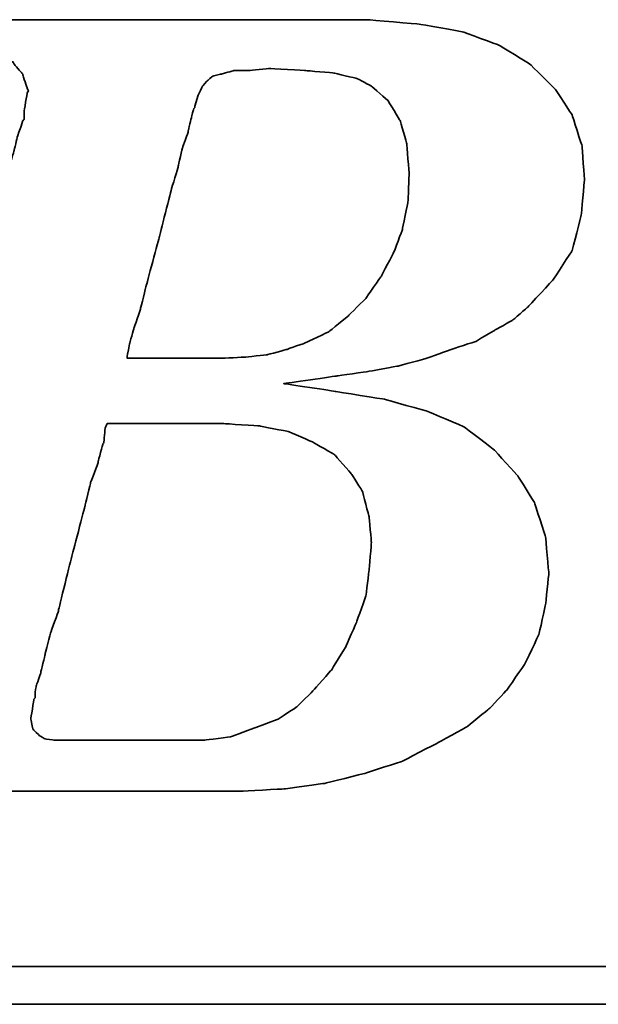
# Model space of a CAD drawing. Extents: x 44 to 247, y 49 to 160.
# Tile 30 of 49: x 174.08 to 176.21, y 112.29 to 115.91. Entities that reach past the tile are written whole.
import ezdxf

# ---------------------------------------------------------------- set-up
doc = ezdxf.new("R2010")
doc.units = 0
doc.header["$MEASUREMENT"] = 0
doc.layers.add('DIM', color=4, linetype='CONTINUOUS')
doc.layers.add('layer 1', color=7, linetype='CONTINUOUS')

# ---------------------------------------------------------------- blocks, each defined once
blk = doc.blocks.new('TBI MOTION logo(完整正式版)')
at = {"layer": 'layer 1', "color": 22, "lineweight": 35}
for points, knots in [([(-64.65375, -6.86375), (-64.65375, -6.86375), (-64.84375, -7.29625), (-64.84375, -7.29625), (-64.84375, -7.29625), (-64.84375, -7.29625), (-64.86875, -7.34375), (-64.86875, -7.34375), (-64.86875, -7.34375), (-64.86875, -7.34375), (-64.86875, -7.36875), (-64.86875, -7.36875), (-64.86875, -7.36875), (-64.86875, -7.36875), (-65.15375, -7.65375), (-65.15375, -7.65375), (-65.15375, -7.65375), (-65.15375, -7.65375), (-65.17875, -7.65375), (-65.17875, -7.65375), (-65.17875, -7.65375), (-65.17875, -7.65375), (-65.20375, -7.67875), (-65.20375, -7.67875), (-65.20375, -7.67875), (-65.20375, -7.67875), (-65.58875, -7.87125), (-65.58875, -7.87125), (-65.58875, -7.87125), (-65.58875, -7.87125), (-65.63375, -7.87125), (-65.63375, -7.87125), (-65.63375, -7.87125), (-65.63375, -7.87125), (-65.65875, -7.89375), (-65.65875, -7.89375), (-65.65875, -7.89375), (-65.65875, -7.89375), (-66.09375, -7.94375), (-66.09375, -7.94375), (-66.09375, -7.94375), (-66.09375, -7.94375), (-66.11375, -7.94375), (-66.11375, -7.94375), (-66.11375, -7.94375), (-66.11375, -7.94375), (-66.16375, -7.94375), (-66.16375, -7.94375), (-66.16375, -7.94375), (-66.16375, -7.94375), (-66.30875, -7.94375), (-66.30875, -7.94375), (-66.30875, -7.94375), (-66.30875, -7.94375), (-66.69375, -7.94375), (-66.69375, -7.94375), (-66.69375, -7.94375), (-66.69375, -7.94375), (-67.07375, -7.94375), (-67.07375, -7.94375), (-67.07375, -7.94375), (-67.07375, -7.94375), (-67.12375, -7.94375), (-67.12375, -7.94375), (-67.12375, -7.94375), (-67.12375, -7.94375), (-67.12375, -7.96625), (-67.12375, -7.96625), (-67.12375, -7.96625), (-67.12375, -7.96625), (-67.14875, -7.99125), (-67.14875, -7.99125), (-67.14875, -7.99125), (-67.14875, -7.99125), (-67.24375, -8.34875), (-67.24375, -8.34875), (-67.24375, -8.34875), (-67.24375, -8.34875), (-67.31375, -8.68625), (-67.31375, -8.68625), (-67.31375, -8.68625), (-67.31375, -8.68625), (-67.26875, -8.68625), (-67.26875, -8.68625), (-67.26875, -8.68625), (-67.26875, -8.68625), (-67.07375, -8.68625), (-67.07375, -8.68625), (-67.07375, -8.68625), (-67.07375, -8.68625), (-66.54875, -8.68625), (-66.54875, -8.68625), (-66.54875, -8.68625), (-66.54875, -8.68625), (-65.82625, -8.68625), (-65.82625, -8.68625), (-65.82625, -8.68625), (-65.82625, -8.68625), (-65.01375, -8.68625), (-65.01375, -8.68625), (-65.01375, -8.68625), (-65.01375, -8.68625), (-64.05375, -8.68625), (-64.05375, -8.68625), (-64.05375, -8.68625), (-64.05375, -8.68625), (-62.08375, -8.68625), (-62.08375, -8.68625), (-62.08375, -8.68625), (-62.08375, -8.68625), (-60.06875, -8.68625), (-60.06875, -8.68625), (-60.06875, -8.68625), (-60.06875, -8.68625), (-59.10875, -8.68625), (-59.10875, -8.68625), (-59.10875, -8.68625), (-59.10875, -8.68625), (-58.29375, -8.68625), (-58.29375, -8.68625), (-58.29375, -8.68625), (-58.29375, -8.68625), (-57.57375, -8.68625), (-57.57375, -8.68625), (-57.57375, -8.68625), (-57.57375, -8.68625), (-57.04875, -8.68625), (-57.04875, -8.68625), (-57.04875, -8.68625), (-57.04875, -8.68625), (-56.85375, -8.68625), (-56.85375, -8.68625), (-56.85375, -8.68625), (-56.85375, -8.68625), (-56.70875, -8.68625), (-56.70875, -8.68625), (-56.70875, -8.68625), (-56.70875, -8.68625), (-56.61375, -8.68625), (-56.61375, -8.68625), (-56.61375, -8.68625), (-56.61375, -8.68625), (-56.56875, -8.68625), (-56.56875, -8.68625), (-56.56875, -8.68625), (-56.56875, -8.68625), (-55.65375, -8.63875), (-55.65375, -8.63875), (-55.65375, -8.63875), (-55.65375, -8.63875), (-54.76875, -8.51875), (-54.76875, -8.51875), (-54.76875, -8.51875), (-54.76875, -8.51875), (-53.90375, -8.30375), (-53.90375, -8.30375), (-53.90375, -8.30375), (-53.90375, -8.30375), (-53.08875, -8.03875), (-53.08875, -8.03875), (-53.08875, -8.03875), (-53.08875, -8.03875), (-52.34375, -7.65375), (-52.34375, -7.65375), (-52.34375, -7.65375), (-52.34375, -7.65375), (-51.69875, -7.29625), (-51.69875, -7.29625), (-51.69875, -7.29625), (-51.69875, -7.29625), (-51.21875, -6.91125), (-51.21875, -6.91125), (-51.21875, -6.91125), (-51.21875, -6.91125), (-50.83375, -6.50375), (-50.83375, -6.50375), (-50.83375, -6.50375), (-50.83375, -6.50375), (-50.44875, -5.94875), (-50.44875, -5.94875), (-50.44875, -5.94875), (-50.44875, -5.94875), (-50.13875, -5.30375), (-50.13875, -5.30375), (-50.13875, -5.30375), (-50.13875, -5.30375), (-49.99375, -4.65375), (-49.99375, -4.65375), (-49.99375, -4.65375), (-49.99375, -4.65375), (-49.92375, -3.98375), (-49.92375, -3.98375), (-49.92375, -3.98375), (-49.92375, -3.98375), (-49.99375, -3.19374), (-49.99375, -3.19374), (-49.99375, -3.19374), (-49.99375, -3.19374), (-50.23374, -2.44874), (-50.23374, -2.44874), (-50.23374, -2.44874), (-50.23374, -2.44874), (-50.59375, -1.87374), (-50.59375, -1.87374), (-50.59375, -1.87374), (-50.59375, -1.87374), (-51.09875, -1.31874), (-51.09875, -1.31874), (-51.09875, -1.31874), (-51.09875, -1.31874), (-51.74375, -0.81875), (-51.74375, -0.81875), (-51.74375, -0.81875), (-51.74375, -0.81875), (-52.53875, -0.48125), (-52.53875, -0.48125), (-52.53875, -0.48125), (-52.53875, -0.48125), (-53.47375, -0.21875), (-53.47375, -0.21875), (-53.47375, -0.21875), (-53.47375, -0.21875), (-54.52875, -0.04874), (-54.52875, -0.04874), (-54.52875, -0.04874), (-54.52875, -0.04874), (-55.65375, 0.12125), (-55.65375, 0.12125), (-55.65375, 0.12125), (-55.65375, 0.12125), (-54.50375, 0.28624), (-54.50375, 0.28624), (-54.50375, 0.28624), (-54.50375, 0.28624), (-53.83375, 0.38124), (-53.83375, 0.38124), (-53.83375, 0.38124), (-53.83375, 0.38124), (-53.18375, 0.50125), (-53.18375, 0.50125), (-53.18375, 0.50125), (-53.18375, 0.50125), (-52.55875, 0.66874), (-52.55875, 0.66874), (-52.55875, 0.66874), (-52.55875, 0.66874), (-52.03375, 0.86124), (-52.03375, 0.86124), (-52.03375, 0.86124), (-52.03375, 0.86124), (-51.50374, 1.03124), (-51.50374, 1.03124), (-51.50374, 1.03124), (-51.50374, 1.03124), (-51.09875, 1.27125), (-51.09875, 1.27125), (-51.09875, 1.27125), (-51.09875, 1.27125), (-50.71375, 1.48624), (-50.71375, 1.48624), (-50.71375, 1.48624), (-50.71375, 1.48624), (-50.37625, 1.77625), (-50.37625, 1.77625), (-50.37625, 1.77625), (-50.37625, 1.77625), (-49.82375, 2.37625), (-49.82375, 2.37625), (-49.82375, 2.37625), (-49.82375, 2.37625), (-49.41875, 2.99625), (-49.41875, 2.99625), (-49.41875, 2.99625), (-49.41875, 2.99625), (-49.22375, 3.76625), (-49.22375, 3.76625), (-49.22375, 3.76625), (-49.22375, 3.76625), (-49.15375, 4.50874), (-49.15375, 4.50874), (-49.15375, 4.50874), (-49.15375, 4.50874), (-49.20375, 5.25125), (-49.20375, 5.25125), (-49.20375, 5.25125), (-49.20375, 5.25125), (-49.41875, 5.92625), (-49.41875, 5.92625), (-49.41875, 5.92625), (-49.41875, 5.92625), (-49.77875, 6.47625), (-49.77875, 6.47625), (-49.77875, 6.47625), (-49.77875, 6.47625), (-50.33125, 7.02624), (-50.33125, 7.02624), (-50.33125, 7.02624), (-50.33125, 7.02624), (-51.00125, 7.43625), (-51.00125, 7.43625), (-51.00125, 7.43625), (-51.00125, 7.43625), (-51.79375, 7.72625), (-51.79375, 7.72625), (-51.79375, 7.72625), (-51.79375, 7.72625), (-52.72875, 7.89124), (-52.72875, 7.89124), (-52.72875, 7.89124), (-52.72875, 7.89124), (-53.83375, 7.98625), (-53.83375, 7.98625), (-53.83375, 7.98625), (-53.83375, 7.98625), (-53.92875, 7.98625), (-53.92875, 7.98625), (-53.92875, 7.98625), (-53.92875, 7.98625), (-54.26375, 7.98625), (-54.26375, 7.98625), (-54.26375, 7.98625), (-54.26375, 7.98625), (-54.74375, 7.98625), (-54.74375, 7.98625), (-54.74375, 7.98625), (-54.74375, 7.98625), (-55.36875, 7.98625), (-55.36875, 7.98625), (-55.36875, 7.98625), (-55.36875, 7.98625), (-56.13375, 7.98625), (-56.13375, 7.98625), (-56.13375, 7.98625), (-56.13375, 7.98625), (-56.94875, 7.98625), (-56.94875, 7.98625), (-56.94875, 7.98625), (-56.94875, 7.98625), (-58.77625, 7.98625), (-58.77625, 7.98625), (-58.77625, 7.98625), (-58.77625, 7.98625), (-60.59875, 7.98625), (-60.59875, 7.98625), (-60.59875, 7.98625), (-60.59875, 7.98625), (-61.41375, 7.98625), (-61.41375, 7.98625), (-61.41375, 7.98625), (-61.41375, 7.98625), (-62.17875, 7.98625), (-62.17875, 7.98625), (-62.17875, 7.98625), (-62.17875, 7.98625), (-62.80375, 7.98625), (-62.80375, 7.98625), (-62.80375, 7.98625), (-62.80375, 7.98625), (-63.30625, 7.98625), (-63.30625, 7.98625), (-63.30625, 7.98625), (-63.30625, 7.98625), (-63.57375, 7.98625), (-63.57375, 7.98625), (-63.57375, 7.98625), (-63.57375, 7.98625), (-63.57375, 7.96375), (-63.57375, 7.96375), (-63.57375, 7.96375), (-63.57375, 7.96375), (-63.59875, 7.94125), (-63.59875, 7.94125), (-63.59875, 7.94125), (-63.59875, 7.94125), (-63.69375, 7.55625), (-63.69375, 7.55625), (-63.69375, 7.55625), (-63.69375, 7.55625), (-63.76375, 7.24624), (-63.76375, 7.24624), (-63.76375, 7.24624), (-63.76375, 7.24624), (-63.23875, 7.24624), (-63.23875, 7.24624), (-63.23875, 7.24624), (-63.23875, 7.24624), (-62.75875, 7.24624), (-62.75875, 7.24624), (-62.75875, 7.24624), (-62.75875, 7.24624), (-62.61125, 7.24624), (-62.61125, 7.24624), (-62.61125, 7.24624), (-62.61125, 7.24624), (-62.56625, 7.24624), (-62.56625, 7.24624), (-62.56625, 7.24624), (-62.56625, 7.24624), (-62.22875, 7.24624), (-62.22875, 7.24624), (-62.22875, 7.24624), (-62.22875, 7.24624), (-62.20375, 7.24624), (-62.20375, 7.24624), (-62.20375, 7.24624), (-62.20375, 7.24624), (-62.17875, 7.21875), (-62.17875, 7.21875), (-62.17875, 7.21875), (-62.17875, 7.21875), (-61.96375, 7.17125), (-61.96375, 7.17125), (-61.96375, 7.17125), (-61.96375, 7.17125), (-61.72375, 7.12624), (-61.72375, 7.12624), (-61.72375, 7.12624), (-61.72375, 7.12624), (-61.70375, 7.12624), (-61.70375, 7.12624), (-61.70375, 7.12624), (-61.70375, 7.12624), (-61.55875, 7.07624), (-61.55875, 7.07624), (-61.55875, 7.07624), (-61.55875, 7.07624), (-61.50875, 7.07624), (-61.50875, 7.07624), (-61.50875, 7.07624), (-61.50875, 7.07624), (-61.48375, 7.02624), (-61.48375, 7.02624), (-61.48375, 7.02624), (-61.48375, 7.02624), (-61.31875, 6.83375), (-61.31875, 6.83375), (-61.31875, 6.83375), (-61.31875, 6.83375), (-61.29375, 6.81125), (-61.29375, 6.81125), (-61.29375, 6.81125), (-61.29375, 6.81125), (-61.29375, 6.78625), (-61.29375, 6.78625), (-61.29375, 6.78625), (-61.29375, 6.78625), (-61.19875, 6.50124), (-61.19875, 6.50124), (-61.19875, 6.50124), (-61.19875, 6.50124), (-61.17375, 6.45124), (-61.17375, 6.45124), (-61.17375, 6.45124), (-61.17375, 6.45124), (-61.19875, 6.40625), (-61.19875, 6.40625), (-61.19875, 6.40625), (-61.19875, 6.40625), (-61.26875, 5.99624), (-61.26875, 5.99624), (-61.26875, 5.99624), (-61.26875, 5.99624), (-61.26875, 5.85125), (-61.26875, 5.85125), (-61.26875, 5.85125), (-61.26875, 5.85125), (-61.26875, 5.82625), (-61.26875, 5.82625), (-61.26875, 5.82625), (-61.26875, 5.82625), (-61.29375, 5.80625), (-61.29375, 5.80625), (-61.29375, 5.80625), (-61.29375, 5.80625), (-61.34125, 5.66125), (-61.34125, 5.66125), (-61.34125, 5.66125), (-61.34125, 5.66125), (-61.41375, 5.44625), (-61.41375, 5.44625), (-61.41375, 5.44625), (-61.41375, 5.44625), (-61.48375, 5.15625), (-61.48375, 5.15625), (-61.48375, 5.15625), (-61.48375, 5.15625), (-61.58375, 4.82124), (-61.58375, 4.82124), (-61.58375, 4.82124), (-61.58375, 4.82124), (-61.79875, 4.00375), (-61.79875, 4.00375), (-61.79875, 4.00375), (-61.79875, 4.00375), (-62.05875, 2.99625), (-62.05875, 2.99625), (-62.05875, 2.99625), (-62.05875, 2.99625), (-62.34875, 1.91625), (-62.34875, 1.91625), (-62.34875, 1.91625), (-62.34875, 1.91625), (-62.97375, -0.41124), (-62.97375, -0.41124), (-62.97375, -0.41124), (-62.97375, -0.41124), (-63.59875, -2.75875), (-63.59875, -2.75875), (-63.59875, -2.75875), (-63.59875, -2.75875), (-63.88375, -3.86374), (-63.88375, -3.86374), (-63.88375, -3.86374), (-63.88375, -3.86374), (-64.14875, -4.82374), (-64.14875, -4.82374), (-64.14875, -4.82374), (-64.14875, -4.82374), (-64.36375, -5.64125), (-64.36375, -5.64125), (-64.36375, -5.64125), (-64.36375, -5.64125), (-64.43625, -5.97625), (-64.43625, -5.97625), (-64.43625, -5.97625), (-64.43625, -5.97625), (-64.50875, -6.28625), (-64.50875, -6.28625), (-64.50875, -6.28625), (-64.50875, -6.28625), (-64.50875, -6.30875), (-64.50875, -6.30875), (-64.50875, -6.30875), (-64.50875, -6.30875), (-64.57875, -6.50375), (-64.57875, -6.50375), (-64.57875, -6.50375), (-64.57875, -6.50375), (-64.62875, -6.69625), (-64.62875, -6.69625), (-64.62875, -6.69625), (-64.62875, -6.69625), (-64.62875, -6.76875), (-64.62875, -6.76875), (-64.62875, -6.76875), (-64.62875, -6.76875), (-64.62875, -6.81375), (-64.62875, -6.81375), (-64.62875, -6.81375), (-64.62875, -6.81375), (-64.62875, -6.83875), (-64.62875, -6.83875), (-64.62875, -6.83875), (-64.62875, -6.83875), (-64.65375, -6.86375), (-64.65375, -6.86375)], [0, 0, 0, 0, 0.00719424, 0.00719424, 0.00719424, 0.00719425, 0.01438849, 0.01438849, 0.01438849, 0.0143885, 0.02158273, 0.02158273, 0.02158273, 0.02158274, 0.02877698, 0.02877698, 0.02877698, 0.02877699, 0.03597122, 0.03597122, 0.03597122, 0.03597123, 0.04316547, 0.04316547, 0.04316547, 0.04316548, 0.05035971, 0.05035971, 0.05035971, 0.05035972, 0.05755396, 0.05755396, 0.05755396, 0.05755397, 0.0647482, 0.0647482, 0.0647482, 0.06474821, 0.07194245, 0.07194245, 0.07194245, 0.07194246, 0.07913669, 0.07913669, 0.07913669, 0.0791367, 0.08633094, 0.08633094, 0.08633094, 0.08633095, 0.09352518, 0.09352518, 0.09352518, 0.09352519, 0.10071942, 0.10071942, 0.10071942, 0.10071943, 0.10791367, 0.10791367, 0.10791367, 0.10791368, 0.11510791, 0.11510791, 0.11510791, 0.11510792, 0.12230216, 0.12230216, 0.12230216, 0.12230217, 0.1294964, 0.1294964, 0.1294964, 0.12949641, 0.13669065, 0.13669065, 0.13669065, 0.13669066, 0.14388489, 0.14388489, 0.14388489, 0.1438849, 0.15107914, 0.15107914, 0.15107914, 0.15107915, 0.15827338, 0.15827338, 0.15827338, 0.15827339, 0.16546763, 0.16546763, 0.16546763, 0.16546764, 0.17266187, 0.17266187, 0.17266187, 0.17266188, 0.17985612, 0.17985612, 0.17985612, 0.17985613, 0.18705036, 0.18705036, 0.18705036, 0.18705037, 0.1942446, 0.1942446, 0.1942446, 0.19424461, 0.20143885, 0.20143885, 0.20143885, 0.20143886, 0.20863309, 0.20863309, 0.20863309, 0.2086331, 0.21582734, 0.21582734, 0.21582734, 0.21582735, 0.22302158, 0.22302158, 0.22302158, 0.22302159, 0.23021583, 0.23021583, 0.23021583, 0.23021584, 0.23741007, 0.23741007, 0.23741007, 0.23741008, 0.24460432, 0.24460432, 0.24460432, 0.24460433, 0.25179856, 0.25179856, 0.25179856, 0.25179857, 0.25899281, 0.25899281, 0.25899281, 0.25899282, 0.26618705, 0.26618705, 0.26618705, 0.26618706, 0.27338129, 0.27338129, 0.27338129, 0.2733813, 0.28057554, 0.28057554, 0.28057554, 0.28057555, 0.28776978, 0.28776978, 0.28776978, 0.28776979, 0.29496403, 0.29496403, 0.29496403, 0.29496404, 0.30215827, 0.30215827, 0.30215827, 0.30215828, 0.30935252, 0.30935252, 0.30935252, 0.30935253, 0.31654676, 0.31654676, 0.31654676, 0.31654677, 0.32374101, 0.32374101, 0.32374101, 0.32374102, 0.33093525, 0.33093525, 0.33093525, 0.33093526, 0.3381295, 0.3381295, 0.3381295, 0.33812951, 0.34532374, 0.34532374, 0.34532374, 0.34532375, 0.35251799, 0.35251799, 0.35251799, 0.352518, 0.35971223, 0.35971223, 0.35971223, 0.35971224, 0.36690647, 0.36690647, 0.36690647, 0.36690648, 0.37410072, 0.37410072, 0.37410072, 0.37410073, 0.38129496, 0.38129496, 0.38129496, 0.38129497, 0.38848921, 0.38848921, 0.38848921, 0.38848922, 0.39568345, 0.39568345, 0.39568345, 0.39568346, 0.4028777, 0.4028777, 0.4028777, 0.40287771, 0.41007194, 0.41007194, 0.41007194, 0.41007195, 0.41726619, 0.41726619, 0.41726619, 0.4172662, 0.42446043, 0.42446043, 0.42446043, 0.42446044, 0.43165468, 0.43165468, 0.43165468, 0.43165469, 0.43884892, 0.43884892, 0.43884892, 0.43884893, 0.44604317, 0.44604317, 0.44604317, 0.44604318, 0.45323741, 0.45323741, 0.45323741, 0.45323742, 0.46043165, 0.46043165, 0.46043165, 0.46043166, 0.4676259, 0.4676259, 0.4676259, 0.46762591, 0.47482014, 0.47482014, 0.47482014, 0.47482015, 0.48201439, 0.48201439, 0.48201439, 0.4820144, 0.48920863, 0.48920863, 0.48920863, 0.48920864, 0.49640288, 0.49640288, 0.49640288, 0.49640289, 0.50359712, 0.50359712, 0.50359712, 0.50359713, 0.51079137, 0.51079137, 0.51079137, 0.51079138, 0.51798561, 0.51798561, 0.51798561, 0.51798562, 0.52517986, 0.52517986, 0.52517986, 0.52517987, 0.5323741, 0.5323741, 0.5323741, 0.53237411, 0.53956835, 0.53956835, 0.53956835, 0.53956836, 0.54676259, 0.54676259, 0.54676259, 0.5467626, 0.55395683, 0.55395683, 0.55395683, 0.55395684, 0.56115108, 0.56115108, 0.56115108, 0.56115109, 0.56834532, 0.56834532, 0.56834532, 0.56834533, 0.57553957, 0.57553957, 0.57553957, 0.57553958, 0.58273381, 0.58273381, 0.58273381, 0.58273382, 0.58992806, 0.58992806, 0.58992806, 0.58992807, 0.5971223, 0.5971223, 0.5971223, 0.59712231, 0.60431655, 0.60431655, 0.60431655, 0.60431656, 0.61151079, 0.61151079, 0.61151079, 0.6115108, 0.61870504, 0.61870504, 0.61870504, 0.61870505, 0.62589928, 0.62589928, 0.62589928, 0.62589929, 0.63309353, 0.63309353, 0.63309353, 0.63309354, 0.64028777, 0.64028777, 0.64028777, 0.64028778, 0.64748201, 0.64748201, 0.64748201, 0.64748202, 0.65467626, 0.65467626, 0.65467626, 0.65467627, 0.6618705, 0.6618705, 0.6618705, 0.66187051, 0.66906475, 0.66906475, 0.66906475, 0.66906476, 0.67625899, 0.67625899, 0.67625899, 0.676259, 0.68345324, 0.68345324, 0.68345324, 0.68345325, 0.69064748, 0.69064748, 0.69064748, 0.69064749, 0.69784173, 0.69784173, 0.69784173, 0.69784174, 0.70503597, 0.70503597, 0.70503597, 0.70503598, 0.71223022, 0.71223022, 0.71223022, 0.71223023, 0.71942446, 0.71942446, 0.71942446, 0.71942447, 0.72661871, 0.72661871, 0.72661871, 0.72661872, 0.73381295, 0.73381295, 0.73381295, 0.73381296, 0.74100719, 0.74100719, 0.74100719, 0.7410072, 0.74820144, 0.74820144, 0.74820144, 0.74820145, 0.75539568, 0.75539568, 0.75539568, 0.75539569, 0.76258993, 0.76258993, 0.76258993, 0.76258994, 0.76978417, 0.76978417, 0.76978417, 0.76978418, 0.77697842, 0.77697842, 0.77697842, 0.77697843, 0.78417266, 0.78417266, 0.78417266, 0.78417267, 0.79136691, 0.79136691, 0.79136691, 0.79136692, 0.79856115, 0.79856115, 0.79856115, 0.79856116, 0.8057554, 0.8057554, 0.8057554, 0.80575541, 0.81294964, 0.81294964, 0.81294964, 0.81294965, 0.82014388, 0.82014388, 0.82014388, 0.82014389, 0.82733813, 0.82733813, 0.82733813, 0.82733814, 0.83453237, 0.83453237, 0.83453237, 0.83453238, 0.84172662, 0.84172662, 0.84172662, 0.84172663, 0.84892086, 0.84892086, 0.84892086, 0.84892087, 0.85611511, 0.85611511, 0.85611511, 0.85611512, 0.86330935, 0.86330935, 0.86330935, 0.86330936, 0.8705036, 0.8705036, 0.8705036, 0.87050361, 0.87769784, 0.87769784, 0.87769784, 0.87769785, 0.88489209, 0.88489209, 0.88489209, 0.8848921, 0.89208633, 0.89208633, 0.89208633, 0.89208634, 0.89928058, 0.89928058, 0.89928058, 0.89928059, 0.90647482, 0.90647482, 0.90647482, 0.90647483, 0.91366906, 0.91366906, 0.91366906, 0.91366907, 0.92086331, 0.92086331, 0.92086331, 0.92086332, 0.92805755, 0.92805755, 0.92805755, 0.92805756, 0.9352518, 0.9352518, 0.9352518, 0.93525181, 0.94244604, 0.94244604, 0.94244604, 0.94244605, 0.94964029, 0.94964029, 0.94964029, 0.9496403, 0.95683453, 0.95683453, 0.95683453, 0.95683454, 0.96402878, 0.96402878, 0.96402878, 0.96402879, 0.97122302, 0.97122302, 0.97122302, 0.97122303, 0.97841727, 0.97841727, 0.97841727, 0.97841728, 0.98561151, 0.98561151, 0.98561151, 0.98561152, 0.99280576, 0.99280576, 0.99280576, 0.99280577, 1, 1, 1, 1]), ([(-57.50375, 6.35625), (-57.50375, 6.35625), (-57.57375, 6.11625), (-57.57375, 6.11625), (-57.57375, 6.11625), (-57.57375, 6.11625), (-57.57375, 6.09125), (-57.57375, 6.09125), (-57.57375, 6.09125), (-57.57375, 6.09125), (-57.59875, 6.06625), (-57.59875, 6.06625), (-57.59875, 6.06625), (-57.59875, 6.06625), (-57.64875, 5.87625), (-57.64875, 5.87625), (-57.64875, 5.87625), (-57.64875, 5.87625), (-57.71875, 5.58875), (-57.71875, 5.58875), (-57.71875, 5.58875), (-57.71875, 5.58875), (-57.71875, 5.56625), (-57.71875, 5.56625), (-57.71875, 5.56625), (-57.71875, 5.56625), (-57.83875, 5.23125), (-57.83875, 5.23125), (-57.83875, 5.23125), (-57.83875, 5.23125), (-57.93625, 4.82124), (-57.93625, 4.82124), (-57.93625, 4.82124), (-57.93625, 4.82124), (-57.93625, 4.79624), (-57.93625, 4.79624), (-57.93625, 4.79624), (-57.93625, 4.79624), (-58.07875, 4.34125), (-58.07875, 4.34125), (-58.07875, 4.34125), (-58.07875, 4.34125), (-58.34375, 3.28625), (-58.34375, 3.28625), (-58.34375, 3.28625), (-58.34375, 3.28625), (-58.62875, 2.23124), (-58.62875, 2.23124), (-58.62875, 2.23124), (-58.62875, 2.23124), (-58.74875, 1.75125), (-58.74875, 1.75125), (-58.74875, 1.75125), (-58.74875, 1.75125), (-58.74875, 1.72625), (-58.74875, 1.72625), (-58.74875, 1.72625), (-58.74875, 1.72625), (-58.89375, 1.31625), (-58.89375, 1.31625), (-58.89375, 1.31625), (-58.89375, 1.31625), (-58.98875, 0.98124), (-58.98875, 0.98124), (-58.98875, 0.98124), (-58.98875, 0.98124), (-59.03875, 0.71625), (-59.03875, 0.71625), (-59.03875, 0.71625), (-59.03875, 0.71625), (-59.03875, 0.66874), (-59.03875, 0.66874), (-59.03875, 0.66874), (-59.03875, 0.66874), (-58.91875, 0.66874), (-58.91875, 0.66874), (-58.91875, 0.66874), (-58.91875, 0.66874), (-58.53375, 0.66874), (-58.53375, 0.66874), (-58.53375, 0.66874), (-58.53375, 0.66874), (-58.10375, 0.66874), (-58.10375, 0.66874), (-58.10375, 0.66874), (-58.10375, 0.66874), (-57.66875, 0.66874), (-57.66875, 0.66874), (-57.66875, 0.66874), (-57.66875, 0.66874), (-57.33375, 0.66874), (-57.33375, 0.66874), (-57.33375, 0.66874), (-57.33375, 0.66874), (-57.09375, 0.66874), (-57.09375, 0.66874), (-57.09375, 0.66874), (-57.09375, 0.66874), (-56.99875, 0.66874), (-56.99875, 0.66874), (-56.99875, 0.66874), (-56.99875, 0.66874), (-56.49375, 0.69374), (-56.49375, 0.69374), (-56.49375, 0.69374), (-56.49375, 0.69374), (-56.01375, 0.74374), (-56.01375, 0.74374), (-56.01375, 0.74374), (-56.01375, 0.74374), (-55.58375, 0.86124), (-55.58375, 0.86124), (-55.58375, 0.86124), (-55.58375, 0.86124), (-55.17375, 1.00624), (-55.17375, 1.00624), (-55.17375, 1.00624), (-55.17375, 1.00624), (-54.67375, 1.24625), (-54.67375, 1.24625), (-54.67375, 1.24625), (-54.67375, 1.24625), (-54.26375, 1.58124), (-54.26375, 1.58124), (-54.26375, 1.58124), (-54.26375, 1.58124), (-53.87875, 1.96374), (-53.87875, 1.96374), (-53.87875, 1.96374), (-53.87875, 1.96374), (-53.54375, 2.44625), (-53.54375, 2.44625), (-53.54375, 2.44625), (-53.54375, 2.44625), (-53.27875, 2.95125), (-53.27875, 2.95125), (-53.27875, 2.95125), (-53.27875, 2.95125), (-53.08875, 3.45124), (-53.08875, 3.45124), (-53.08875, 3.45124), (-53.08875, 3.45124), (-52.96875, 4.05124), (-52.96875, 4.05124), (-52.96875, 4.05124), (-52.96875, 4.05124), (-52.94375, 4.65125), (-52.94375, 4.65125), (-52.94375, 4.65125), (-52.94375, 4.65125), (-52.99375, 5.30125), (-52.99375, 5.30125), (-52.99375, 5.30125), (-52.99375, 5.30125), (-53.13875, 5.80625), (-53.13875, 5.80625), (-53.13875, 5.80625), (-53.13875, 5.80625), (-53.39875, 6.23625), (-53.39875, 6.23625), (-53.39875, 6.23625), (-53.39875, 6.23625), (-53.75875, 6.54875), (-53.75875, 6.54875), (-53.75875, 6.54875), (-53.75875, 6.54875), (-54.07375, 6.71625), (-54.07375, 6.71625), (-54.07375, 6.71625), (-54.07375, 6.71625), (-54.57375, 6.83375), (-54.57375, 6.83375), (-54.57375, 6.83375), (-54.57375, 6.83375), (-55.17375, 6.88625), (-55.17375, 6.88625), (-55.17375, 6.88625), (-55.17375, 6.88625), (-55.96875, 6.93125), (-55.96875, 6.93125), (-55.96875, 6.93125), (-55.96875, 6.93125), (-56.39875, 6.88625), (-56.39875, 6.88625), (-56.39875, 6.88625), (-56.39875, 6.88625), (-56.42125, 6.88625), (-56.42125, 6.88625), (-56.42125, 6.88625), (-56.42125, 6.88625), (-56.73375, 6.88625), (-56.73375, 6.88625), (-56.73375, 6.88625), (-56.73375, 6.88625), (-56.99875, 6.81125), (-56.99875, 6.81125), (-56.99875, 6.81125), (-56.99875, 6.81125), (-57.02375, 6.81125), (-57.02375, 6.81125), (-57.02375, 6.81125), (-57.02375, 6.81125), (-57.18875, 6.76625), (-57.18875, 6.76625), (-57.18875, 6.76625), (-57.18875, 6.76625), (-57.30875, 6.66625), (-57.30875, 6.66625), (-57.30875, 6.66625), (-57.30875, 6.66625), (-57.40875, 6.54875), (-57.40875, 6.54875), (-57.40875, 6.54875), (-57.40875, 6.54875), (-57.50375, 6.35625), (-57.50375, 6.35625)], [0, 0, 0, 0, 0.01851852, 0.01851852, 0.01851852, 0.01851853, 0.03703704, 0.03703704, 0.03703704, 0.03703705, 0.05555556, 0.05555556, 0.05555556, 0.05555557, 0.07407407, 0.07407407, 0.07407407, 0.07407408, 0.09259259, 0.09259259, 0.09259259, 0.0925926, 0.11111111, 0.11111111, 0.11111111, 0.11111112, 0.12962963, 0.12962963, 0.12962963, 0.12962964, 0.14814815, 0.14814815, 0.14814815, 0.14814816, 0.16666667, 0.16666667, 0.16666667, 0.16666668, 0.18518519, 0.18518519, 0.18518519, 0.1851852, 0.2037037, 0.2037037, 0.2037037, 0.20370371, 0.22222222, 0.22222222, 0.22222222, 0.22222223, 0.24074074, 0.24074074, 0.24074074, 0.24074075, 0.25925926, 0.25925926, 0.25925926, 0.25925927, 0.27777778, 0.27777778, 0.27777778, 0.27777779, 0.2962963, 0.2962963, 0.2962963, 0.29629631, 0.31481481, 0.31481481, 0.31481481, 0.31481482, 0.33333333, 0.33333333, 0.33333333, 0.33333334, 0.35185185, 0.35185185, 0.35185185, 0.35185186, 0.37037037, 0.37037037, 0.37037037, 0.37037038, 0.38888889, 0.38888889, 0.38888889, 0.3888889, 0.40740741, 0.40740741, 0.40740741, 0.40740742, 0.42592593, 0.42592593, 0.42592593, 0.42592594, 0.44444444, 0.44444444, 0.44444444, 0.44444445, 0.46296296, 0.46296296, 0.46296296, 0.46296297, 0.48148148, 0.48148148, 0.48148148, 0.48148149, 0.5, 0.5, 0.5, 0.50000001, 0.51851852, 0.51851852, 0.51851852, 0.51851853, 0.53703704, 0.53703704, 0.53703704, 0.53703705, 0.55555556, 0.55555556, 0.55555556, 0.55555557, 0.57407407, 0.57407407, 0.57407407, 0.57407408, 0.59259259, 0.59259259, 0.59259259, 0.5925926, 0.61111111, 0.61111111, 0.61111111, 0.61111112, 0.62962963, 0.62962963, 0.62962963, 0.62962964, 0.64814815, 0.64814815, 0.64814815, 0.64814816, 0.66666667, 0.66666667, 0.66666667, 0.66666668, 0.68518519, 0.68518519, 0.68518519, 0.6851852, 0.7037037, 0.7037037, 0.7037037, 0.70370371, 0.72222222, 0.72222222, 0.72222222, 0.72222223, 0.74074074, 0.74074074, 0.74074074, 0.74074075, 0.75925926, 0.75925926, 0.75925926, 0.75925927, 0.77777778, 0.77777778, 0.77777778, 0.77777779, 0.7962963, 0.7962963, 0.7962963, 0.79629631, 0.81481481, 0.81481481, 0.81481481, 0.81481482, 0.83333333, 0.83333333, 0.83333333, 0.83333334, 0.85185185, 0.85185185, 0.85185185, 0.85185186, 0.87037037, 0.87037037, 0.87037037, 0.87037038, 0.88888889, 0.88888889, 0.88888889, 0.8888889, 0.90740741, 0.90740741, 0.90740741, 0.90740742, 0.92592593, 0.92592593, 0.92592593, 0.92592594, 0.94444444, 0.94444444, 0.94444444, 0.94444445, 0.96296296, 0.96296296, 0.96296296, 0.96296297, 0.98148148, 0.98148148, 0.98148148, 0.98148149, 1, 1, 1, 1]), ([(-61.03125, -6.57375), (-61.03125, -6.57375), (-61.03125, -6.67125), (-61.03125, -6.67125), (-61.03125, -6.67125), (-61.03125, -6.67125), (-61.05375, -6.69625), (-61.05375, -6.69625), (-61.05375, -6.69625), (-61.05375, -6.69625), (-61.12375, -7.12875), (-61.12375, -7.12875), (-61.12375, -7.12875), (-61.12375, -7.12875), (-61.07875, -7.34375), (-61.07875, -7.34375), (-61.07875, -7.34375), (-61.07875, -7.34375), (-60.93375, -7.48875), (-60.93375, -7.48875), (-60.93375, -7.48875), (-60.93375, -7.48875), (-60.81375, -7.55625), (-60.81375, -7.55625), (-60.81375, -7.55625), (-60.81375, -7.55625), (-60.62375, -7.58375), (-60.62375, -7.58375), (-60.62375, -7.58375), (-60.62375, -7.58375), (-60.30875, -7.58375), (-60.30875, -7.58375), (-60.30875, -7.58375), (-60.30875, -7.58375), (-59.97375, -7.58375), (-59.97375, -7.58375), (-59.97375, -7.58375), (-59.97375, -7.58375), (-59.87875, -7.58375), (-59.87875, -7.58375), (-59.87875, -7.58375), (-59.87875, -7.58375), (-59.63625, -7.58375), (-59.63625, -7.58375), (-59.63625, -7.58375), (-59.63625, -7.58375), (-58.96875, -7.58375), (-58.96875, -7.58375), (-58.96875, -7.58375), (-58.96875, -7.58375), (-58.29375, -7.58375), (-58.29375, -7.58375), (-58.29375, -7.58375), (-58.29375, -7.58375), (-58.05375, -7.58375), (-58.05375, -7.58375), (-58.05375, -7.58375), (-58.05375, -7.58375), (-57.98375, -7.58375), (-57.98375, -7.58375), (-57.98375, -7.58375), (-57.98375, -7.58375), (-57.35875, -7.58375), (-57.35875, -7.58375), (-57.35875, -7.58375), (-57.35875, -7.58375), (-56.78375, -7.50875), (-56.78375, -7.50875), (-56.78375, -7.50875), (-56.78375, -7.50875), (-56.27875, -7.31875), (-56.27875, -7.31875), (-56.27875, -7.31875), (-56.27875, -7.31875), (-55.77375, -7.12875), (-55.77375, -7.12875), (-55.77375, -7.12875), (-55.77375, -7.12875), (-55.36875, -6.86375), (-55.36875, -6.86375), (-55.36875, -6.86375), (-55.36875, -6.86375), (-55.00875, -6.50375), (-55.00875, -6.50375), (-55.00875, -6.50375), (-55.00875, -6.50375), (-54.62375, -6.06875), (-54.62375, -6.06875), (-54.62375, -6.06875), (-54.62375, -6.06875), (-54.31375, -5.56875), (-54.31375, -5.56875), (-54.31375, -5.56875), (-54.31375, -5.56875), (-54.07375, -5.01625), (-54.07375, -5.01625), (-54.07375, -5.01625), (-54.07375, -5.01625), (-53.87875, -4.46374), (-53.87875, -4.46374), (-53.87875, -4.46374), (-53.87875, -4.46374), (-53.80875, -3.91375), (-53.80875, -3.91375), (-53.80875, -3.91375), (-53.80875, -3.91375), (-53.75875, -3.31375), (-53.75875, -3.31375), (-53.75875, -3.31375), (-53.75875, -3.31375), (-53.80875, -2.75875), (-53.80875, -2.75875), (-53.80875, -2.75875), (-53.80875, -2.75875), (-53.95375, -2.20875), (-53.95375, -2.20875), (-53.95375, -2.20875), (-53.95375, -2.20875), (-54.19375, -1.82625), (-54.19375, -1.82625), (-54.19375, -1.82625), (-54.19375, -1.82625), (-54.55375, -1.41875), (-54.55375, -1.41875), (-54.55375, -1.41875), (-54.55375, -1.41875), (-55.00875, -1.15125), (-55.00875, -1.15125), (-55.00875, -1.15125), (-55.00875, -1.15125), (-55.56125, -0.91375), (-55.56125, -0.91375), (-55.56125, -0.91375), (-55.56125, -0.91375), (-56.18125, -0.79375), (-56.18125, -0.79375), (-56.18125, -0.79375), (-56.18125, -0.79375), (-56.94875, -0.74374), (-56.94875, -0.74374), (-56.94875, -0.74374), (-56.94875, -0.74374), (-56.99875, -0.74374), (-56.99875, -0.74374), (-56.99875, -0.74374), (-56.99875, -0.74374), (-57.09375, -0.74374), (-57.09375, -0.74374), (-57.09375, -0.74374), (-57.09375, -0.74374), (-57.38375, -0.74374), (-57.38375, -0.74374), (-57.38375, -0.74374), (-57.38375, -0.74374), (-57.76875, -0.74374), (-57.76875, -0.74374), (-57.76875, -0.74374), (-57.76875, -0.74374), (-58.24625, -0.74374), (-58.24625, -0.74374), (-58.24625, -0.74374), (-58.24625, -0.74374), (-58.72875, -0.74374), (-58.72875, -0.74374), (-58.72875, -0.74374), (-58.72875, -0.74374), (-59.20875, -0.74374), (-59.20875, -0.74374), (-59.20875, -0.74374), (-59.20875, -0.74374), (-59.46875, -0.74374), (-59.46875, -0.74374), (-59.46875, -0.74374), (-59.46875, -0.74374), (-59.51625, -0.83875), (-59.51625, -0.83875), (-59.51625, -0.83875), (-59.51625, -0.83875), (-59.54375, -1.15125), (-59.54375, -1.15125), (-59.54375, -1.15125), (-59.54375, -1.15125), (-59.56375, -1.17874), (-59.56375, -1.17874), (-59.56375, -1.17874), (-59.56375, -1.17874), (-59.66375, -1.55875), (-59.66375, -1.55875), (-59.66375, -1.55875), (-59.66375, -1.55875), (-59.66375, -1.58375), (-59.66375, -1.58375), (-59.66375, -1.58375), (-59.66375, -1.58375), (-59.82875, -2.01874), (-59.82875, -2.01874), (-59.82875, -2.01874), (-59.82875, -2.01874), (-59.94875, -2.52125), (-59.94875, -2.52125), (-59.94875, -2.52125), (-59.94875, -2.52125), (-60.23875, -3.62375), (-60.23875, -3.62375), (-60.23875, -3.62375), (-60.23875, -3.62375), (-60.52375, -4.77624), (-60.52375, -4.77624), (-60.52375, -4.77624), (-60.52375, -4.77624), (-60.52375, -4.79874), (-60.52375, -4.79874), (-60.52375, -4.79874), (-60.52375, -4.79874), (-60.69125, -5.25375), (-60.69125, -5.25375), (-60.69125, -5.25375), (-60.69125, -5.25375), (-60.81375, -5.73625), (-60.81375, -5.73625), (-60.81375, -5.73625), (-60.81375, -5.73625), (-60.90875, -6.11875), (-60.90875, -6.11875), (-60.90875, -6.11875), (-60.90875, -6.11875), (-60.90875, -6.14375), (-60.90875, -6.14375), (-60.90875, -6.14375), (-60.90875, -6.14375), (-61.00375, -6.40875), (-61.00375, -6.40875), (-61.00375, -6.40875), (-61.00375, -6.40875), (-61.03125, -6.57375), (-61.03125, -6.57375)], [0, 0, 0, 0, 0.01694915, 0.01694915, 0.01694915, 0.01694916, 0.03389831, 0.03389831, 0.03389831, 0.03389832, 0.05084746, 0.05084746, 0.05084746, 0.05084747, 0.06779661, 0.06779661, 0.06779661, 0.06779662, 0.08474576, 0.08474576, 0.08474576, 0.08474577, 0.10169492, 0.10169492, 0.10169492, 0.10169493, 0.11864407, 0.11864407, 0.11864407, 0.11864408, 0.13559322, 0.13559322, 0.13559322, 0.13559323, 0.15254237, 0.15254237, 0.15254237, 0.15254238, 0.16949153, 0.16949153, 0.16949153, 0.16949154, 0.18644068, 0.18644068, 0.18644068, 0.18644069, 0.20338983, 0.20338983, 0.20338983, 0.20338984, 0.22033898, 0.22033898, 0.22033898, 0.22033899, 0.23728814, 0.23728814, 0.23728814, 0.23728815, 0.25423729, 0.25423729, 0.25423729, 0.2542373, 0.27118644, 0.27118644, 0.27118644, 0.27118645, 0.28813559, 0.28813559, 0.28813559, 0.2881356, 0.30508475, 0.30508475, 0.30508475, 0.30508476, 0.3220339, 0.3220339, 0.3220339, 0.32203391, 0.33898305, 0.33898305, 0.33898305, 0.33898306, 0.3559322, 0.3559322, 0.3559322, 0.35593221, 0.37288136, 0.37288136, 0.37288136, 0.37288137, 0.38983051, 0.38983051, 0.38983051, 0.38983052, 0.40677966, 0.40677966, 0.40677966, 0.40677967, 0.42372881, 0.42372881, 0.42372881, 0.42372882, 0.44067797, 0.44067797, 0.44067797, 0.44067798, 0.45762712, 0.45762712, 0.45762712, 0.45762713, 0.47457627, 0.47457627, 0.47457627, 0.47457628, 0.49152542, 0.49152542, 0.49152542, 0.49152543, 0.50847458, 0.50847458, 0.50847458, 0.50847459, 0.52542373, 0.52542373, 0.52542373, 0.52542374, 0.54237288, 0.54237288, 0.54237288, 0.54237289, 0.55932203, 0.55932203, 0.55932203, 0.55932204, 0.57627119, 0.57627119, 0.57627119, 0.5762712, 0.59322034, 0.59322034, 0.59322034, 0.59322035, 0.61016949, 0.61016949, 0.61016949, 0.6101695, 0.62711864, 0.62711864, 0.62711864, 0.62711865, 0.6440678, 0.6440678, 0.6440678, 0.64406781, 0.66101695, 0.66101695, 0.66101695, 0.66101696, 0.6779661, 0.6779661, 0.6779661, 0.67796611, 0.69491525, 0.69491525, 0.69491525, 0.69491526, 0.71186441, 0.71186441, 0.71186441, 0.71186442, 0.72881356, 0.72881356, 0.72881356, 0.72881357, 0.74576271, 0.74576271, 0.74576271, 0.74576272, 0.76271186, 0.76271186, 0.76271186, 0.76271187, 0.77966102, 0.77966102, 0.77966102, 0.77966103, 0.79661017, 0.79661017, 0.79661017, 0.79661018, 0.81355932, 0.81355932, 0.81355932, 0.81355933, 0.83050847, 0.83050847, 0.83050847, 0.83050848, 0.84745763, 0.84745763, 0.84745763, 0.84745764, 0.86440678, 0.86440678, 0.86440678, 0.86440679, 0.88135593, 0.88135593, 0.88135593, 0.88135594, 0.89830508, 0.89830508, 0.89830508, 0.89830509, 0.91525424, 0.91525424, 0.91525424, 0.91525425, 0.93220339, 0.93220339, 0.93220339, 0.9322034, 0.94915254, 0.94915254, 0.94915254, 0.94915255, 0.96610169, 0.96610169, 0.96610169, 0.9661017, 0.98305085, 0.98305085, 0.98305085, 0.98305086, 1, 1, 1, 1]), ([(75.90875, -9.47875), (75.90875, -9.47875), (75.90875, -12.28625), (75.90875, -12.28625), (75.90875, -12.28625), (75.90875, -12.28625), (75.90875, -12.47875), (75.90875, -12.47875), (75.90875, -12.47875), (75.90875, -12.47875), (75.71625, -12.47875), (75.71625, -12.47875), (75.71625, -12.47875), (75.71625, -12.47875), (-88.32875, -12.47875), (-88.32875, -12.47875), (-88.32875, -12.47875), (-88.32875, -12.47875), (-88.32875, -13.29375), (-88.32875, -13.29375), (-88.32875, -13.29375), (-88.32875, -13.29375), (82.89125, -13.29375), (82.89125, -13.29375), (82.89125, -13.29375), (82.89125, -13.29375), (75.90875, -9.47875), (75.90875, -9.47875)], [0, 0, 0, 0, 0.14285714, 0.14285714, 0.14285714, 0.14285715, 0.28571429, 0.28571429, 0.28571429, 0.2857143, 0.42857143, 0.42857143, 0.42857143, 0.42857144, 0.57142857, 0.57142857, 0.57142857, 0.57142858, 0.71428571, 0.71428571, 0.71428571, 0.71428572, 0.85714286, 0.85714286, 0.85714286, 0.85714287, 1, 1, 1, 1])]:
    blk.add_open_spline(points, degree=3, knots=knots, dxfattribs=at)

msp = doc.modelspace()

# ---------------------------------------------------------------- block references
at = {"layer": 'DIM', "color": 0, "xscale": 0.1702727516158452, "yscale": 0.1702727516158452, "zscale": 0.1702727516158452}
msp.add_blockref('TBI MOTION logo(完整正式版)', (184.5238, 114.5515), dxfattribs=at)

doc.saveas('drawing.dxf')
